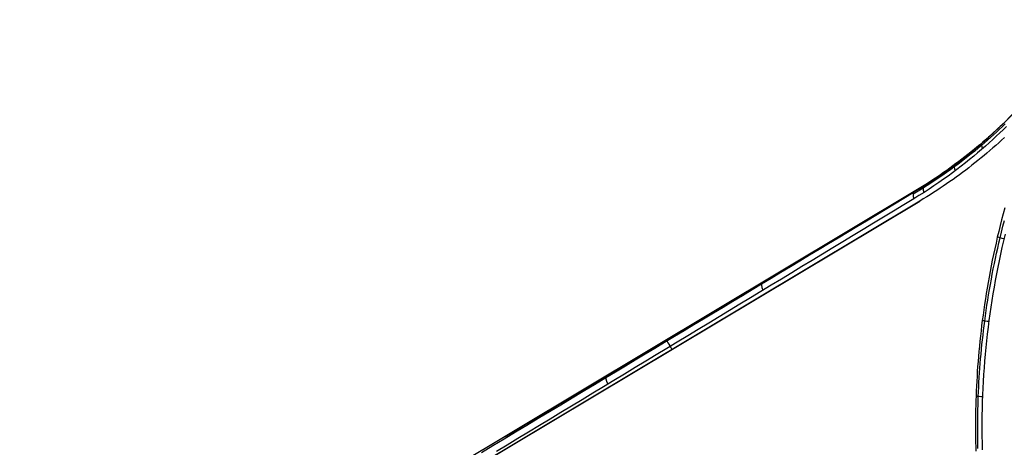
# Model space of a CAD drawing. Extents: x -19 to 1160, y -2382 to -1354.
# Tile 24 of 69: x 409 to 499, y -2016 to -1977. Entities that reach past the tile are written whole.
import ezdxf

# ---------------------------------------------------------------- set-up
doc = ezdxf.new("R2010")
doc.units = 0
doc.layers.add('1', color=7, linetype='CONTINUOUS')

msp = doc.modelspace()

# ---------------------------------------------------------------- linework, layer by layer
at = {"layer": '1', "color": 7}
for p, q in [((490.836, -1993.103, 66.546), (445.523, -2020.173, 66.546)), ((453.431, -2015.448, 50.766), (490.836, -1993.103, 50.766)), ((490.836, -1993.103, 66.546), (490.836, -1993.103, 34.985)), ((491.349, -1993.961, 67.546), (446.04, -2021.057, 67.546)), ((446.045, -2021.025, 67.546), (491.349, -1993.961, 67.546))]:
    msp.add_line(p, q, dxfattribs=at)
for points in [[(499.145, -1986.718), (498.896, -1986.958), (498.645, -1987.197), (498.392, -1987.434), (498.137, -1987.668), (497.88, -1987.901), (497.621, -1988.132), (497.361, -1988.361), (497.098, -1988.588), (496.834, -1988.814), (496.567, -1989.037), (496.299, -1989.259), (496.029, -1989.478), (495.756, -1989.696), (495.482, -1989.911), (495.206, -1990.125), (494.928, -1990.337), (494.649, -1990.547), (494.367, -1990.755), (494.083, -1990.961), (493.797, -1991.166), (493.51, -1991.368), (493.221, -1991.568), (492.929, -1991.767), (492.636, -1991.963), (492.341, -1992.158), (492.044, -1992.351), (491.745, -1992.542), (491.444, -1992.731), (491.141, -1992.918), (490.836, -1993.103)], [(499.076, -1988.163), (498.816, -1988.403), (498.553, -1988.641), (498.288, -1988.877), (498.022, -1989.112), (497.753, -1989.344), (497.483, -1989.575), (497.21, -1989.803), (496.936, -1990.029), (496.659, -1990.254), (496.381, -1990.477), (496.101, -1990.697), (495.818, -1990.916), (495.534, -1991.133), (495.248, -1991.347), (494.96, -1991.56), (494.67, -1991.771), (494.378, -1991.98), (494.084, -1992.187), (493.788, -1992.392), (493.49, -1992.595), (493.19, -1992.796), (492.888, -1992.995), (492.584, -1993.192), (492.278, -1993.388), (491.97, -1993.581), (491.661, -1993.772), (491.349, -1993.961)], [(496.655, -2016.544), (496.646, -2016.15), (496.64, -2015.756), (496.635, -2015.362), (496.633, -2014.968), (496.632, -2014.574), (496.634, -2014.18), (496.638, -2013.786), (496.644, -2013.392), (496.652, -2012.998), (496.662, -2012.604), (496.674, -2012.211), (496.689, -2011.817), (496.707, -2011.384), (496.728, -2010.952), (496.751, -2010.519), (496.776, -2010.087), (496.805, -2009.655), (496.835, -2009.223), (496.868, -2008.791), (496.904, -2008.36), (496.942, -2007.928), (496.983, -2007.497), (497.026, -2007.066), (497.071, -2006.636), (497.119, -2006.205), (497.17, -2005.775), (497.223, -2005.346), (497.278, -2004.916), (497.343, -2004.437), (497.411, -2003.959), (497.481, -2003.481), (497.555, -2003.004), (497.632, -2002.527), (497.712, -2002.051), (497.795, -2001.575), (497.881, -2001.1), (497.97, -2000.625), (498.062, -2000.151), (498.158, -1999.677), (498.256, -1999.204), (498.357, -1998.732), (498.461, -1998.26), (498.568, -1997.789), (498.678, -1997.319), (498.806, -1996.791), (498.937, -1996.263), (499.073, -1995.737)], [(499.135, -1996.997), (498.991, -1997.598), (498.852, -1998.199), (498.718, -1998.802), (498.589, -1999.405), (498.465, -2000.009), (498.346, -2000.614), (498.232, -2001.221), (498.124, -2001.828), (498.02, -2002.436), (497.921, -2003.045), (497.828, -2003.654), (497.74, -2004.265), (497.657, -2004.877), (497.578, -2005.49), (497.505, -2006.103), (497.437, -2006.718), (497.375, -2007.333), (497.317, -2007.95), (497.264, -2008.567), (497.217, -2009.185), (497.174, -2009.805), (497.137, -2010.425), (497.104, -2011.046), (497.077, -2011.668), (497.055, -2012.291), (497.038, -2012.914), (497.026, -2013.539), (497.019, -2014.165), (497.017, -2014.792), (497.02, -2015.419), (497.029, -2016.048), (497.042, -2016.677)]]:
    msp.add_lwpolyline(points, dxfattribs=at)
at = {"layer": '1', "color": 7, "extrusion": (0.858481, 0.512845, 2.95125e-10)}
msp.add_lwpolyline([(-1962.764, 66.546), (-1962.77, 66.603), (-1962.778, 66.657), (-1962.787, 66.71), (-1962.793, 66.736), (-1962.799, 66.762), (-1962.805, 66.787), (-1962.811, 66.812), (-1962.818, 66.836), (-1962.825, 66.86), (-1962.833, 66.884), (-1962.841, 66.907), (-1962.85, 66.929), (-1962.859, 66.952), (-1962.868, 66.974), (-1962.878, 66.995), (-1962.888, 67.016), (-1962.899, 67.037), (-1962.91, 67.057), (-1962.921, 67.077), (-1962.933, 67.096), (-1962.945, 67.115), (-1962.958, 67.134), (-1962.971, 67.152), (-1962.984, 67.17), (-1962.998, 67.188), (-1963.012, 67.205), (-1963.027, 67.221), (-1963.042, 67.238), (-1963.057, 67.253), (-1963.073, 67.269), (-1963.089, 67.284), (-1963.106, 67.298), (-1963.123, 67.313), (-1963.14, 67.326), (-1963.158, 67.34), (-1963.176, 67.353), (-1963.195, 67.365), (-1963.214, 67.378), (-1963.233, 67.389), (-1963.253, 67.401), (-1963.274, 67.412), (-1963.294, 67.422), (-1963.315, 67.433), (-1963.337, 67.442), (-1963.359, 67.452), (-1963.381, 67.461), (-1963.404, 67.469), (-1963.427, 67.477), (-1963.45, 67.485), (-1963.474, 67.492), (-1963.499, 67.499), (-1963.523, 67.506), (-1963.549, 67.512), (-1963.574, 67.518), (-1963.6, 67.523), (-1963.653, 67.532), (-1963.708, 67.54), (-1963.764, 67.546)], dxfattribs=at)
at = {"layer": '1', "color": 7, "extrusion": (-0.539291, 0.840095, 0.058356)}
msp.add_lwpolyline([(660.931, 141.589), (661.792, 142.052), (662.654, 142.511), (663.517, 142.966), (664.379, 143.418), (665.243, 143.866), (666.106, 144.311), (666.97, 144.751), (667.835, 145.189), (668.7, 145.622), (669.565, 146.052), (670.431, 146.478), (671.298, 146.901), (672.165, 147.32), (673.032, 147.735), (673.9, 148.147), (674.768, 148.555), (675.637, 148.96), (676.506, 149.36), (677.376, 149.757), (678.246, 150.151), (679.117, 150.541), (679.988, 150.927), (680.859, 151.309), (681.731, 151.688), (682.604, 152.063), (683.477, 152.435), (684.35, 152.803), (685.224, 153.167), (686.098, 153.528), (686.973, 153.885), (687.848, 154.238), (688.724, 154.588), (689.6, 154.934), (690.477, 155.276), (691.354, 155.615), (692.231, 155.95), (693.109, 156.282), (693.988, 156.609), (694.867, 156.934), (695.746, 157.254), (696.626, 157.571), (697.506, 157.884), (698.387, 158.194), (699.268, 158.5), (700.15, 158.802), (701.032, 159.101), (701.915, 159.396), (702.798, 159.687), (703.682, 159.975), (704.566, 160.259), (705.45, 160.539), (706.335, 160.816), (707.22, 161.089), (708.106, 161.358), (708.993, 161.624), (709.879, 161.886), (710.767, 162.145), (711.654, 162.4), (712.543, 162.651), (713.431, 162.898), (714.32, 163.142), (715.21, 163.383), (716.1, 163.619), (716.991, 163.852), (717.882, 164.082), (718.773, 164.307), (719.665, 164.529), (720.557, 164.748), (721.45, 164.962), (722.343, 165.174), (723.237, 165.381), (724.131, 165.585), (725.026, 165.785), (725.921, 165.981), (726.817, 166.174), (727.713, 166.364), (728.609, 166.549), (729.506, 166.731), (730.404, 166.909), (731.302, 167.084), (732.2, 167.255), (733.099, 167.422), (733.998, 167.586), (734.898, 167.746), (735.798, 167.902), (736.699, 168.055), (737.6, 168.204), (738.502, 168.35), (739.404, 168.491), (740.306, 168.63), (741.209, 168.764), (742.113, 168.895), (743.017, 169.022), (743.921, 169.146), (744.826, 169.266), (745.731, 169.382), (746.637, 169.494), (747.543, 169.603), (748.45, 169.709), (749.357, 169.81), (750.265, 169.908), (751.173, 170.003), (752.081, 170.094), (752.99, 170.181), (753.9, 170.264), (754.81, 170.344), (755.72, 170.42), (756.631, 170.493), (757.542, 170.561), (758.454, 170.627), (759.366, 170.688), (760.279, 170.746), (761.192, 170.8), (762.106, 170.851), (763.02, 170.898), (763.935, 170.941), (764.85, 170.981), (765.765, 171.017), (766.681, 171.049), (767.598, 171.078), (768.514, 171.103), (769.432, 171.125), (770.35, 171.142), (771.268, 171.157), (772.187, 171.167), (773.106, 171.174), (774.025, 171.177), (774.946, 171.177)], dxfattribs=at)
at = {"layer": '1', "color": 7, "extrusion": (-0.512845, 0.858481, 2.46493e-13)}
msp.add_lwpolyline([(711.477, 58.995), (710.73, 58.996), (709.983, 58.995), (709.237, 58.992), (708.49, 58.988), (707.744, 58.981), (706.999, 58.972), (705.508, 58.948), (704.019, 58.916), (702.531, 58.876), (701.045, 58.829), (699.561, 58.773), (698.078, 58.709), (696.596, 58.638), (695.117, 58.558), (693.639, 58.471), (692.163, 58.376), (690.689, 58.273), (689.217, 58.162), (687.747, 58.043), (686.279, 57.917), (684.813, 57.783), (683.349, 57.641), (681.888, 57.491), (680.429, 57.333), (678.973, 57.167), (677.519, 56.994), (676.067, 56.813), (674.618, 56.625), (673.172, 56.428), (672.45, 56.327), (671.728, 56.224), (671.008, 56.119), (670.288, 56.013), (669.568, 55.904), (668.85, 55.793), (668.132, 55.68), (667.415, 55.566), (666.698, 55.45), (665.983, 55.331), (665.268, 55.211), (664.554, 55.089), (663.84, 54.965), (663.128, 54.839), (662.416, 54.711), (661.705, 54.581), (660.995, 54.45), (660.285, 54.316), (659.577, 54.181), (658.869, 54.043), (658.162, 53.904), (657.456, 53.763), (656.751, 53.62), (656.047, 53.475), (655.344, 53.329), (654.641, 53.18), (653.939, 53.03), (653.239, 52.878), (652.539, 52.723), (651.84, 52.567), (651.142, 52.41), (650.445, 52.25), (649.749, 52.089), (649.054, 51.925), (648.359, 51.76), (647.666, 51.593), (646.974, 51.424), (646.283, 51.254), (645.592, 51.081), (644.903, 50.907), (644.215, 50.731), (643.527, 50.553), (642.841, 50.373), (642.156, 50.191), (641.143, 49.919), (640.132, 49.643), (639.124, 49.363), (638.118, 49.079), (637.114, 48.791), (636.112, 48.499), (635.114, 48.203), (634.117, 47.904), (633.123, 47.6), (632.132, 47.293), (631.143, 46.982), (630.156, 46.667), (629.172, 46.348), (628.191, 46.026), (627.212, 45.699), (626.236, 45.369)], dxfattribs=at)
at = {"layer": '1', "color": 7}
for points in [[(499.14, -1986.915, 29.985), (498.874, -1987.171, 30.118), (498.606, -1987.424, 30.252), (498.337, -1987.674, 30.388), (498.066, -1987.921, 30.527), (497.793, -1988.166, 30.667), (497.52, -1988.408, 30.809), (497.245, -1988.647, 30.953), (496.968, -1988.884, 31.099), (496.664, -1989.14, 31.26), (496.358, -1989.393, 31.424), (496.051, -1989.642, 31.589), (495.742, -1989.889, 31.756), (495.431, -1990.132, 31.925), (495.119, -1990.372, 32.095), (494.805, -1990.609, 32.267), (494.49, -1990.842, 32.441), (494.14, -1991.098, 32.634), (493.787, -1991.349, 32.83), (493.433, -1991.596, 33.027), (493.077, -1991.84, 33.225), (492.72, -1992.08, 33.425), (492.361, -1992.316, 33.627), (492, -1992.548, 33.83), (491.637, -1992.776, 34.034), (491.183, -1993.055, 34.289), (490.727, -1993.329, 34.547)], [(499.275, -1987.142, 29.678), (498.968, -1987.443, 29.827), (498.655, -1987.744, 29.981), (498.335, -1988.046, 30.139), (498.008, -1988.349, 30.303), (497.674, -1988.652, 30.472), (497.333, -1988.955, 30.647), (496.985, -1989.258, 30.827), (496.629, -1989.561, 31.012), (496.266, -1989.864, 31.203), (495.895, -1990.167, 31.399), (495.516, -1990.469, 31.601), (495.13, -1990.772, 31.808), (494.735, -1991.074, 32.02), (494.331, -1991.375, 32.239), (493.919, -1991.676, 32.462), (493.499, -1991.976, 32.691), (493.07, -1992.276, 32.926), (492.631, -1992.575, 33.167), (492.184, -1992.873, 33.413), (491.727, -1993.17, 33.664), (491.261, -1993.467, 33.921), (490.785, -1993.762, 34.184)], [(490.743, -1993.223, 34.689), (489.89, -1993.735, 35.154), (489.036, -1994.248, 35.614), (488.179, -1994.762, 36.069), (487.321, -1995.277, 36.52), (486.461, -1995.794, 36.966), (485.599, -1996.312, 37.408), (484.735, -1996.83, 37.845), (483.869, -1997.35, 38.277), (483.002, -1997.871, 38.705), (482.133, -1998.393, 39.128), (481.263, -1998.916, 39.546), (480.391, -1999.44, 39.96), (479.517, -1999.965, 40.369), (478.642, -2000.491, 40.773), (477.765, -2001.018, 41.173), (476.886, -2001.546, 41.568), (476.006, -2002.075, 41.958), (475.125, -2002.604, 42.344), (474.242, -2003.135, 42.725), (473.358, -2003.667, 43.101), (472.472, -2004.199, 43.473), (471.584, -2004.733, 43.839), (470.696, -2005.267, 44.202), (469.806, -2005.802, 44.559), (468.914, -2006.338, 44.912), (468.021, -2006.874, 45.26), (467.127, -2007.412, 45.603), (466.232, -2007.95, 45.942), (465.335, -2008.489, 46.275), (464.438, -2009.029, 46.605), (463.539, -2009.57, 46.929), (462.638, -2010.111, 47.249), (461.612, -2010.728, 47.607), (460.585, -2011.346, 47.958), (459.556, -2011.964, 48.304), (458.525, -2012.584, 48.644), (457.494, -2013.204, 48.977), (456.46, -2013.825, 49.305), (455.426, -2014.447, 49.626), (454.39, -2015.07, 49.941), (453.353, -2015.694, 50.25), (452.314, -2016.318, 50.553), (451.274, -2016.943, 50.851)], [(490.785, -1993.762, 34.184), (489.867, -1994.318, 34.691), (488.947, -1994.875, 35.193), (488.024, -1995.434, 35.689), (487.1, -1995.993, 36.18), (486.174, -1996.554, 36.665), (485.245, -1997.116, 37.144), (484.315, -1997.68, 37.617), (483.383, -1998.244, 38.085), (482.448, -1998.81, 38.547), (481.512, -1999.377, 39.004), (480.574, -1999.945, 39.455), (479.634, -2000.514, 39.9), (478.692, -2001.084, 40.34), (477.748, -2001.655, 40.774), (476.803, -2002.227, 41.202), (475.856, -2002.801, 41.625), (474.907, -2003.375, 42.042), (473.956, -2003.95, 42.454), (473.003, -2004.527, 42.86), (472.049, -2005.104, 43.261), (471.093, -2005.682, 43.656), (470.136, -2006.262, 44.046), (469.176, -2006.842, 44.43), (468.216, -2007.423, 44.808), (467.253, -2008.005, 45.181), (466.289, -2008.588, 45.549), (465.324, -2009.172, 45.91), (464.357, -2009.757, 46.267), (463.388, -2010.342, 46.618), (462.418, -2010.929, 46.963), (461.447, -2011.516, 47.303), (460.474, -2012.104, 47.638), (459.5, -2012.693, 47.967), (458.524, -2013.282, 48.29), (457.547, -2013.873, 48.608), (456.569, -2014.464, 48.921), (455.589, -2015.055, 49.228), (454.608, -2015.648, 49.53), (453.626, -2016.241, 49.827), (452.643, -2016.835, 50.118)], [(499.106, -1994.582, 27.772), (498.96, -1995.125, 27.771), (498.82, -1995.666, 27.769), (498.684, -1996.203, 27.767), (498.553, -1996.738, 27.765), (498.427, -1997.269, 27.764), (498.306, -1997.798, 27.762), (498.19, -1998.323, 27.76), (498.077, -1998.845, 27.759), (497.97, -1999.364, 27.757), (497.866, -1999.879, 27.756), (497.767, -2000.391, 27.754), (497.673, -2000.9, 27.753), (497.582, -2001.406, 27.752), (497.495, -2001.908, 27.75), (497.412, -2002.407, 27.749), (497.334, -2002.903, 27.748), (497.259, -2003.396, 27.746), (497.187, -2003.885, 27.745), (497.12, -2004.372, 27.744), (497.056, -2004.855, 27.743), (496.995, -2005.335, 27.742), (496.938, -2005.812, 27.741), (496.885, -2006.285, 27.74), (496.835, -2006.756, 27.739), (496.787, -2007.224, 27.738), (496.744, -2007.688, 27.737), (496.703, -2008.15, 27.736), (496.665, -2008.608, 27.735), (496.63, -2009.064, 27.734), (496.599, -2009.516, 27.733), (496.57, -2009.966, 27.732), (496.544, -2010.413, 27.731), (496.52, -2010.857, 27.73), (496.5, -2011.298, 27.729), (496.482, -2011.737, 27.729), (496.467, -2012.173, 27.728), (496.455, -2012.606, 27.727), (496.445, -2013.037, 27.726), (496.438, -2013.465, 27.725), (496.433, -2013.89, 27.725), (496.431, -2014.313, 27.724), (496.431, -2014.734, 27.723), (496.434, -2015.152, 27.723), (496.439, -2015.567, 27.722), (496.446, -2015.981, 27.721), (496.456, -2016.392, 27.721), (496.467, -2016.801, 27.72)]]:
    msp.add_polyline3d(points, dxfattribs=at)
at = {"layer": '1', "color": 7, "extrusion": (0, 0, -1)}
for centre, radius, start, end in [((-467.758, -1954.471, -47.546), 45, 210.63663, 239.14633), ((-571.681, -2014.471, -67.546), 71, 270.40349, 29.59651)]:
    msp.add_arc(centre, radius, start, end, dxfattribs=at)
at = {"layer": '1', "color": 7}
msp.add_arc((467.758, -1954.471, 66.546), 45, 300.85353, 329.36337, dxfattribs=at)
at = {"layer": '1', "color": 7, "extrusion": (0.595126, -0.231131, 0.769678)}
msp.add_arc((-1649.771, -855.719, 779.705), 42.369, 224.08107, 249.02123, dxfattribs=at)
at = {"layer": '1', "color": 7, "extrusion": (-0.706517, -0.604547, 0.367908)}
msp.add_arc((1835.215, -307.359, 862.699), 1.081, 182.94262, 233.22587, dxfattribs=at)
at = {"layer": '1', "color": 7, "extrusion": (-0.736221, -0.54601, 0.399813)}
msp.add_arc((1894.577, -285.084, 735.936), 1.084, 184.66623, 235.64393, dxfattribs=at)
at = {"layer": '1', "color": 7, "extrusion": (-0.512845, 0.858481, -1.75686e-08)}
msp.add_arc((700.09, -172.083, -1962.764), 229.652, 108.75917, 115.62253, dxfattribs=at)
at = {"layer": '1', "color": 7, "extrusion": (-0.774923, -0.462815, 0.430461)}
msp.add_arc((1963.902, -226.899, 557.138), 1.074, 182.36291, 240.21562, dxfattribs=at)
at = {"layer": '1', "color": 7, "extrusion": (-0.766151, -0.482493, 0.424515)}
msp.add_arc((1949.177, -242.859, 599.279), 1.074, 183.47873, 239.0344, dxfattribs=at)
at = {"layer": '1', "color": 7, "extrusion": (0.231204, 0.972905, -3.68312e-11)}
msp.add_arc((-947.337, 28.587, -1827.906), 1.041, 270.67028, 307.65306, dxfattribs=at)
at = {"layer": '1', "color": 7, "extrusion": (-0.800255, -0.477765, 0.362398)}
msp.add_arc((1963.933, -184.274, 589.701), 0.997, 178.76615, 248.34106, dxfattribs=at)
at = {"layer": '1', "color": 7, "extrusion": (0.130825, 0.991406, -1.54837e-11)}
msp.add_arc((-755.678, 28.587, -1922.629), 1.04, 270.56148, 305.87467, dxfattribs=at)
at = {"layer": '1', "color": 7, "extrusion": (0.858481, 0.512845, 0)}
msp.add_arc((-1963.764, 66.546, -627.178), 1, 0.00002, 90.70524, dxfattribs=at)
at = {"layer": '1', "color": 7, "extrusion": (-0.820735, -0.490296, 0.293266)}
msp.add_arc((1963.764, -140.166, 619.702), 0.998, 179.95431, 254.08411, dxfattribs=at)
at = {"layer": '1', "color": 7, "extrusion": (0.038976, 0.99924, -3.54696e-11)}
msp.add_arc((-575.105, 28.583, -1990.929), 1.036, 269.70726, 304.60845, dxfattribs=at)

doc.saveas('drawing.dxf')
